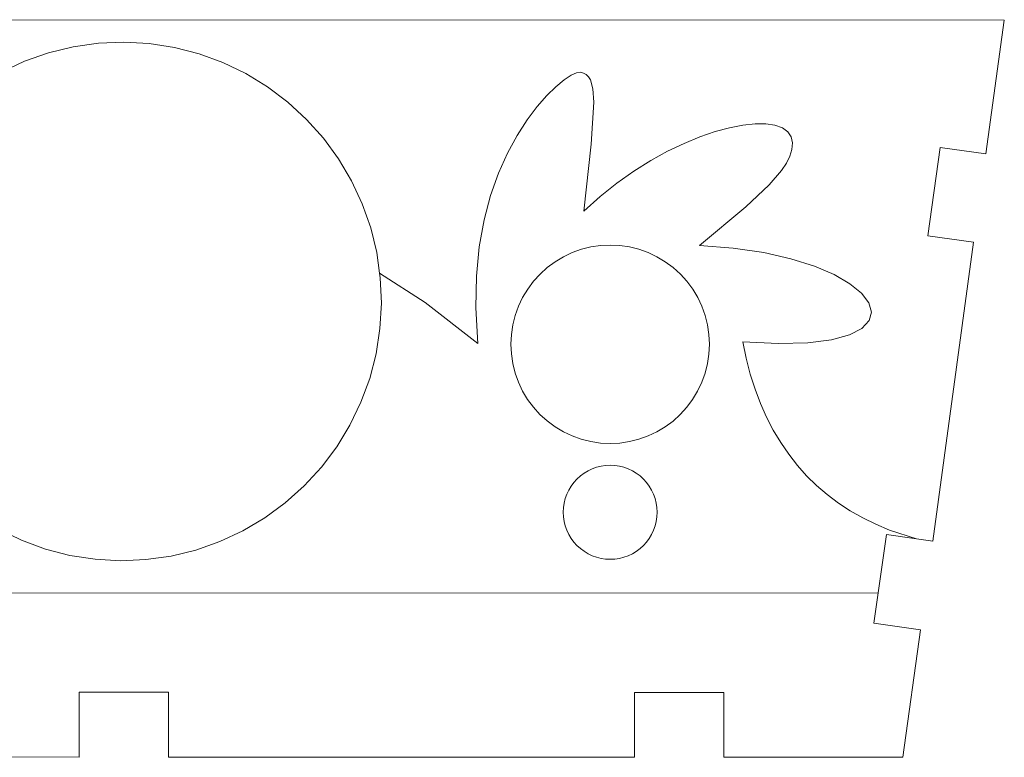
# Model space of a CAD drawing. Header units: millimetres. Extents: x -198 to 278, y -321 to 286.
# Tile 22 of 256: x 92 to 158, y -115 to -65. Entities that reach past the tile are written whole.
import ezdxf

# ---------------------------------------------------------------- set-up
doc = ezdxf.new("R2010")
doc.units = ezdxf.units.MM
doc.header["$MEASUREMENT"] = 0
doc.layers.add('Layer 1', color=7, linetype='Continuous')

msp = doc.modelspace()

# ---------------------------------------------------------------- linework, layer by layer
at = {"layer": 'Layer 1', "color": 175, "lineweight": 9}
msp.add_open_spline([(152.2117, -100.0714), (152.2117, -100.0714), (153.3125, -100.2249), (153.3125, -100.2249), (153.3125, -100.2249), (156.0395, -80.1663), (156.0395, -80.1663), (156.0395, -80.1663), (152.9855, -79.7404), (152.9855, -79.7404), (152.9855, -79.7404), (153.8135, -73.8018), (153.8135, -73.8018), (153.8135, -73.8018), (156.8675, -74.2276), (156.8675, -74.2276), (156.8675, -74.2276), (158.1183, -65.2563), (158.1183, -65.2563), (158.1183, -65.2563), (39.8572, -65.2268), (39.8572, -65.2268), (39.8572, -65.2268), (41.1035, -74.1987), (41.1035, -74.1987), (41.1035, -74.1987), (44.1578, -73.7744), (44.1578, -73.7744), (44.1578, -73.7744), (44.9828, -79.7135), (44.9828, -79.7135), (44.9828, -79.7135), (41.9285, -80.1378), (41.9285, -80.1378), (41.9285, -80.1378), (44.6455, -100.1977), (44.6455, -100.1977), (44.6455, -100.1977), (45.7464, -100.0448), (45.7464, -100.0448), (45.7464, -100.0448), (45.7469, -100.0447), (45.7469, -100.0447), (45.7469, -100.0447), (47.7611, -99.7649), (47.7611, -99.7649), (47.7611, -99.7649), (48.3091, -103.7097), (48.3091, -103.7097), (48.3091, -103.7097), (48.589, -105.7246), (48.589, -105.7246), (48.589, -105.7246), (45.4742, -106.1573), (45.4742, -106.1573), (45.4742, -106.1573), (46.6398, -114.7176), (46.6398, -114.7176), (46.6398, -114.7176), (58.6845, -114.7206), (58.6845, -114.7206), (58.6845, -114.7206), (58.6856, -110.3705), (58.6856, -110.3705), (58.6856, -110.3705), (64.6835, -110.372), (64.6835, -110.372), (64.6835, -110.372), (64.6824, -114.7221), (64.6824, -114.7221), (64.6824, -114.7221), (95.9877, -114.73), (95.9877, -114.73), (95.9877, -114.73), (95.9888, -110.3798), (95.9888, -110.3798), (95.9888, -110.3798), (101.9867, -110.3813), (101.9867, -110.3813), (101.9867, -110.3813), (101.9856, -114.7315), (101.9856, -114.7315), (101.9856, -114.7315), (133.2909, -114.7393), (133.2909, -114.7393), (133.2909, -114.7393), (133.292, -110.3891), (133.292, -110.3891), (133.292, -110.3891), (139.2899, -110.3906), (139.2899, -110.3906), (139.2899, -110.3906), (139.2888, -114.7408), (139.2888, -114.7408), (139.2888, -114.7408), (151.311, -114.7438), (151.311, -114.7438), (151.311, -114.7438), (152.4809, -106.1841), (152.4809, -106.1841), (152.4809, -106.1841), (149.3663, -105.7497), (149.3663, -105.7497), (149.3663, -105.7497), (150.1971, -99.7904), (150.1971, -99.7904), (150.1971, -99.7904), (152.2115, -100.0714), (152.2115, -100.0714), (152.2115, -100.0714), (152.2116, -100.0714), (152.2116, -100.0714), (152.2116, -100.0714), (152.2117, -100.0714), (152.2117, -100.0714)], degree=3, knots=[0, 0, 0, 0, 0.0263158, 0.0263158, 0.0263158, 0.0526316, 0.0526316, 0.0526316, 0.0789474, 0.0789474, 0.0789474, 0.1052632, 0.1052632, 0.1052632, 0.1315789, 0.1315789, 0.1315789, 0.1578947, 0.1578947, 0.1578947, 0.1842105, 0.1842105, 0.1842105, 0.2105263, 0.2105263, 0.2105263, 0.2368421, 0.2368421, 0.2368421, 0.2631579, 0.2631579, 0.2631579, 0.2894737, 0.2894737, 0.2894737, 0.3157895, 0.3157895, 0.3157895, 0.3421053, 0.3421053, 0.3421053, 0.3684211, 0.3684211, 0.3684211, 0.3947368, 0.3947368, 0.3947368, 0.4210526, 0.4210526, 0.4210526, 0.4473684, 0.4473684, 0.4473684, 0.4736842, 0.4736842, 0.4736842, 0.5, 0.5, 0.5, 0.5263158, 0.5263158, 0.5263158, 0.5526316, 0.5526316, 0.5526316, 0.5789474, 0.5789474, 0.5789474, 0.6052632, 0.6052632, 0.6052632, 0.6315789, 0.6315789, 0.6315789, 0.6578947, 0.6578947, 0.6578947, 0.6842105, 0.6842105, 0.6842105, 0.7105263, 0.7105263, 0.7105263, 0.7368421, 0.7368421, 0.7368421, 0.7631579, 0.7631579, 0.7631579, 0.7894737, 0.7894737, 0.7894737, 0.8157895, 0.8157895, 0.8157895, 0.8421053, 0.8421053, 0.8421053, 0.8684211, 0.8684211, 0.8684211, 0.8947368, 0.8947368, 0.8947368, 0.9210526, 0.9210526, 0.9210526, 0.9473684, 0.9473684, 0.9473684, 0.9736842, 0.9736842, 0.9736842, 1, 1, 1, 1], dxfattribs=at)
at = {"layer": 'Layer 1', "color": 240, "lineweight": 9}
for points, knots in [([(116.2839, -84.2556), (116.2839, -84.2556), (116.2112, -82.5492), (116.2112, -82.5492), (116.2112, -82.5492), (116.1673, -82.2395), (116.1673, -82.2395), (116.1673, -82.2395), (115.9717, -80.8581), (115.9717, -80.8581), (115.9717, -80.8581), (115.5675, -79.1987), (115.5675, -79.1987), (115.5675, -79.1987), (115.0026, -77.5868), (115.0026, -77.5868), (115.0026, -77.5868), (114.2825, -76.0381), (114.2825, -76.0381), (114.2825, -76.0381), (113.414, -74.5674), (113.414, -74.5674), (113.414, -74.5674), (112.4055, -73.1889), (112.4055, -73.1889), (112.4055, -73.1889), (111.2668, -71.9159), (111.2668, -71.9159), (111.2668, -71.9159), (110.0088, -70.7607), (110.0088, -70.7607), (110.0088, -70.7607), (108.6436, -69.7343), (108.6436, -69.7343), (108.6436, -69.7343), (107.1844, -68.8466), (107.1844, -68.8466), (107.1844, -68.8466), (105.6452, -68.1063), (105.6452, -68.1063), (105.6452, -68.1063), (104.0409, -67.5204), (104.0409, -67.5204), (104.0409, -67.5204), (102.3868, -67.0946), (102.3868, -67.0946), (102.3868, -67.0946), (100.699, -66.8329), (100.699, -66.8329), (100.699, -66.8329), (98.9937, -66.738), (98.9937, -66.738), (98.9937, -66.738), (97.2872, -66.8106), (97.2872, -66.8106), (97.2872, -66.8106), (95.5961, -67.0502), (95.5961, -67.0502), (95.5961, -67.0502), (93.9366, -67.4543), (93.9366, -67.4543), (93.9366, -67.4543), (92.3248, -68.0192), (92.3248, -68.0192), (92.3248, -68.0192), (90.776, -68.7393), (90.776, -68.7393), (90.776, -68.7393), (89.3053, -69.6078), (89.3053, -69.6078), (89.3053, -69.6078), (87.9268, -70.6163), (87.9268, -70.6163), (87.9268, -70.6163), (86.6538, -71.755), (86.6538, -71.755), (86.6538, -71.755), (85.4985, -73.013), (85.4985, -73.013), (85.4985, -73.013), (84.4722, -74.3781), (84.4722, -74.3781), (84.4722, -74.3781), (83.5845, -75.8374), (83.5845, -75.8374), (83.5845, -75.8374), (82.8442, -77.3765), (82.8442, -77.3765), (82.8442, -77.3765), (82.2583, -78.9809), (82.2583, -78.9809), (82.2583, -78.9809), (81.8324, -80.6349), (81.8324, -80.6349), (81.8324, -80.6349), (81.5708, -82.3227), (81.5708, -82.3227), (81.5708, -82.3227), (81.5675, -82.3807), (81.5675, -82.3807), (81.5675, -82.3807), (81.4758, -84.028), (81.4758, -84.028), (81.4758, -84.028), (81.5484, -85.7345), (81.5484, -85.7345), (81.5484, -85.7345), (81.788, -87.4256), (81.788, -87.4256), (81.788, -87.4256), (82.1922, -89.085), (82.1922, -89.085), (82.1922, -89.085), (82.757, -90.6969), (82.757, -90.6969), (82.757, -90.6969), (83.4772, -92.2456), (83.4772, -92.2456), (83.4772, -92.2456), (84.3456, -93.7163), (84.3456, -93.7163), (84.3456, -93.7163), (85.3541, -95.0948), (85.3541, -95.0948), (85.3541, -95.0948), (86.4928, -96.3678), (86.4928, -96.3678), (86.4928, -96.3678), (87.7508, -97.523), (87.7508, -97.523), (87.7508, -97.523), (89.116, -98.5494), (89.116, -98.5494), (89.116, -98.5494), (90.5752, -99.4371), (90.5752, -99.4371), (90.5752, -99.4371), (92.1144, -100.1774), (92.1144, -100.1774), (92.1144, -100.1774), (93.7188, -100.7633), (93.7188, -100.7633), (93.7188, -100.7633), (95.3728, -101.1891), (95.3728, -101.1891), (95.3728, -101.1891), (97.0606, -101.4508), (97.0606, -101.4508), (97.0606, -101.4508), (98.766, -101.5457), (98.766, -101.5457), (98.766, -101.5457), (100.4724, -101.4731), (100.4724, -101.4731), (100.4724, -101.4731), (102.1635, -101.2335), (102.1635, -101.2335), (102.1635, -101.2335), (103.823, -100.8294), (103.823, -100.8294), (103.823, -100.8294), (105.4349, -100.2645), (105.4349, -100.2645), (105.4349, -100.2645), (106.9836, -99.5444), (106.9836, -99.5444), (106.9836, -99.5444), (108.4543, -98.6759), (108.4543, -98.6759), (108.4543, -98.6759), (109.8328, -97.6674), (109.8328, -97.6674), (109.8328, -97.6674), (111.1058, -96.5287), (111.1058, -96.5287), (111.1058, -96.5287), (112.2611, -95.2707), (112.2611, -95.2707), (112.2611, -95.2707), (113.2875, -93.9056), (113.2875, -93.9056), (113.2875, -93.9056), (114.1751, -92.4464), (114.1751, -92.4464), (114.1751, -92.4464), (114.9155, -90.9072), (114.9155, -90.9072), (114.9155, -90.9072), (115.5014, -89.3028), (115.5014, -89.3028), (115.5014, -89.3028), (115.9272, -87.6488), (115.9272, -87.6488), (115.9272, -87.6488), (116.1889, -85.961), (116.1889, -85.961), (116.1889, -85.961), (116.2839, -84.2556), (116.2839, -84.2556)], [0, 0, 0, 0, 0.0151515, 0.0151515, 0.0151515, 0.030303, 0.030303, 0.030303, 0.0454545, 0.0454545, 0.0454545, 0.0606061, 0.0606061, 0.0606061, 0.0757576, 0.0757576, 0.0757576, 0.0909091, 0.0909091, 0.0909091, 0.1060606, 0.1060606, 0.1060606, 0.1212121, 0.1212121, 0.1212121, 0.1363636, 0.1363636, 0.1363636, 0.1515152, 0.1515152, 0.1515152, 0.1666667, 0.1666667, 0.1666667, 0.1818182, 0.1818182, 0.1818182, 0.1969697, 0.1969697, 0.1969697, 0.2121212, 0.2121212, 0.2121212, 0.2272727, 0.2272727, 0.2272727, 0.2424242, 0.2424242, 0.2424242, 0.2575758, 0.2575758, 0.2575758, 0.2727273, 0.2727273, 0.2727273, 0.2878788, 0.2878788, 0.2878788, 0.3030303, 0.3030303, 0.3030303, 0.3181818, 0.3181818, 0.3181818, 0.3333333, 0.3333333, 0.3333333, 0.3484848, 0.3484848, 0.3484848, 0.3636364, 0.3636364, 0.3636364, 0.3787879, 0.3787879, 0.3787879, 0.3939394, 0.3939394, 0.3939394, 0.4090909, 0.4090909, 0.4090909, 0.4242424, 0.4242424, 0.4242424, 0.4393939, 0.4393939, 0.4393939, 0.4545455, 0.4545455, 0.4545455, 0.469697, 0.469697, 0.469697, 0.4848485, 0.4848485, 0.4848485, 0.5, 0.5, 0.5, 0.5151515, 0.5151515, 0.5151515, 0.530303, 0.530303, 0.530303, 0.5454545, 0.5454545, 0.5454545, 0.5606061, 0.5606061, 0.5606061, 0.5757576, 0.5757576, 0.5757576, 0.5909091, 0.5909091, 0.5909091, 0.6060606, 0.6060606, 0.6060606, 0.6212121, 0.6212121, 0.6212121, 0.6363636, 0.6363636, 0.6363636, 0.6515152, 0.6515152, 0.6515152, 0.6666667, 0.6666667, 0.6666667, 0.6818182, 0.6818182, 0.6818182, 0.6969697, 0.6969697, 0.6969697, 0.7121212, 0.7121212, 0.7121212, 0.7272727, 0.7272727, 0.7272727, 0.7424242, 0.7424242, 0.7424242, 0.7575758, 0.7575758, 0.7575758, 0.7727273, 0.7727273, 0.7727273, 0.7878788, 0.7878788, 0.7878788, 0.8030303, 0.8030303, 0.8030303, 0.8181818, 0.8181818, 0.8181818, 0.8333333, 0.8333333, 0.8333333, 0.8484848, 0.8484848, 0.8484848, 0.8636364, 0.8636364, 0.8636364, 0.8787879, 0.8787879, 0.8787879, 0.8939394, 0.8939394, 0.8939394, 0.9090909, 0.9090909, 0.9090909, 0.9242424, 0.9242424, 0.9242424, 0.9393939, 0.9393939, 0.9393939, 0.9545455, 0.9545455, 0.9545455, 0.969697, 0.969697, 0.969697, 0.9848485, 0.9848485, 0.9848485, 1, 1, 1, 1]), ([(152.2117, -100.0714), (152.2117, -100.0714), (150.4173, -99.4865), (150.4173, -99.4865), (150.4173, -99.4865), (149.4914, -99.0999), (149.4914, -99.0999), (149.4914, -99.0999), (148.6087, -98.6688), (148.6087, -98.6688), (148.6087, -98.6688), (147.7691, -98.1931), (147.7691, -98.1931), (147.7691, -98.1931), (146.9728, -97.673), (146.9728, -97.673), (146.9728, -97.673), (146.2196, -97.1083), (146.2196, -97.1083), (146.2196, -97.1083), (145.5096, -96.4992), (145.5096, -96.4992), (145.5096, -96.4992), (144.8427, -95.8455), (144.8427, -95.8455), (144.8427, -95.8455), (144.219, -95.1473), (144.219, -95.1473), (144.219, -95.1473), (143.6385, -94.4047), (143.6385, -94.4047), (143.6385, -94.4047), (143.1012, -93.6175), (143.1012, -93.6175), (143.1012, -93.6175), (142.607, -92.7859), (142.607, -92.7859), (142.607, -92.7859), (142.156, -91.9097), (142.156, -91.9097), (142.156, -91.9097), (141.7481, -90.9891), (141.7481, -90.9891), (141.7481, -90.9891), (141.3835, -90.0239), (141.3835, -90.0239), (141.3835, -90.0239), (141.062, -89.0142), (141.062, -89.0142), (141.062, -89.0142), (140.7837, -87.9601), (140.7837, -87.9601), (140.7837, -87.9601), (140.5485, -86.8614), (140.5485, -86.8614), (140.5485, -86.8614), (142.9381, -86.9745), (142.9381, -86.9745), (142.9381, -86.9745), (144.9192, -86.9184), (144.9192, -86.9184), (144.9192, -86.9184), (146.506, -86.7145), (146.506, -86.7145), (146.506, -86.7145), (147.7125, -86.3842), (147.7125, -86.3842), (147.7125, -86.3842), (148.5528, -85.9492), (148.5528, -85.9492), (148.5528, -85.9492), (149.0411, -85.4309), (149.0411, -85.4309), (149.0411, -85.4309), (149.1914, -84.8507), (149.1914, -84.8507), (149.1914, -84.8507), (149.0177, -84.2303), (149.0177, -84.2303), (149.0177, -84.2303), (148.5343, -83.591), (148.5343, -83.591), (148.5343, -83.591), (147.7552, -82.9544), (147.7552, -82.9544), (147.7552, -82.9544), (146.6944, -82.342), (146.6944, -82.342), (146.6944, -82.342), (145.3661, -81.7754), (145.3661, -81.7754), (145.3661, -81.7754), (143.7844, -81.2759), (143.7844, -81.2759), (143.7844, -81.2759), (141.9634, -80.865), (141.9634, -80.865), (141.9634, -80.865), (139.917, -80.5644), (139.917, -80.5644), (139.917, -80.5644), (137.6596, -80.3955), (137.6596, -80.3955), (137.6596, -80.3955), (140.7587, -77.7826), (140.7587, -77.7826), (140.7587, -77.7826), (142.3306, -76.3167), (142.3306, -76.3167), (142.3306, -76.3167), (143.1655, -75.3398), (143.1655, -75.3398), (143.1655, -75.3398), (143.4829, -74.8611), (143.4829, -74.8611), (143.4829, -74.8611), (143.7175, -74.3934), (143.7175, -74.3934), (143.7175, -74.3934), (143.8571, -73.9397), (143.8571, -73.9397), (143.8571, -73.9397), (143.8898, -73.5035), (143.8898, -73.5035), (143.8898, -73.5035), (143.8035, -73.0878), (143.8035, -73.0878), (143.8035, -73.0878), (143.5789, -72.7439), (143.5789, -72.7439), (143.5789, -72.7439), (143.2125, -72.4845), (143.2125, -72.4845), (143.2125, -72.4845), (142.7162, -72.3103), (142.7162, -72.3103), (142.7162, -72.3103), (142.102, -72.2218), (142.102, -72.2218), (142.102, -72.2218), (141.3818, -72.2198), (141.3818, -72.2198), (141.3818, -72.2198), (140.5677, -72.3048), (140.5677, -72.3048), (140.5677, -72.3048), (139.6715, -72.4775), (139.6715, -72.4775), (139.6715, -72.4775), (138.7052, -72.7386), (138.7052, -72.7386), (138.7052, -72.7386), (137.6807, -73.0887), (137.6807, -73.0887), (137.6807, -73.0887), (136.61, -73.5285), (136.61, -73.5285), (136.61, -73.5285), (135.505, -74.0585), (135.505, -74.0585), (135.505, -74.0585), (134.3777, -74.6795), (134.3777, -74.6795), (134.3777, -74.6795), (133.2401, -75.3921), (133.2401, -75.3921), (133.2401, -75.3921), (132.104, -76.1969), (132.104, -76.1969), (132.104, -76.1969), (130.9814, -77.0946), (130.9814, -77.0946), (130.9814, -77.0946), (129.8843, -78.0858), (129.8843, -78.0858), (129.8843, -78.0858), (130.3784, -73.5852), (130.3784, -73.5852), (130.3784, -73.5852), (130.5513, -70.7628), (130.5513, -70.7628), (130.5513, -70.7628), (130.4936, -69.8718), (130.4936, -69.8718), (130.4936, -69.8718), (130.3272, -69.2692), (130.3272, -69.2692), (130.3272, -69.2692), (130.2002, -69.0624), (130.2002, -69.0624), (130.2002, -69.0624), (130.0425, -68.9113), (130.0425, -68.9113), (130.0425, -68.9113), (129.8529, -68.8106), (129.8529, -68.8106), (129.8529, -68.8106), (129.6302, -68.7546), (129.6302, -68.7546), (129.6302, -68.7546), (129.3934, -68.7875), (129.3934, -68.7875), (129.3934, -68.7875), (129.0295, -68.9589), (129.0295, -68.9589), (129.0295, -68.9589), (128.5603, -69.2705), (128.5603, -69.2705), (128.5603, -69.2705), (128.0075, -69.724), (128.0075, -69.724), (128.0075, -69.724), (127.3929, -70.3213), (127.3929, -70.3213), (127.3929, -70.3213), (126.7381, -71.0641), (126.7381, -71.0641), (126.7381, -71.0641), (126.065, -71.954), (126.065, -71.954), (126.065, -71.954), (125.3952, -72.9928), (125.3952, -72.9928), (125.3952, -72.9928), (124.7505, -74.1823), (124.7505, -74.1823), (124.7505, -74.1823), (124.1527, -75.5242), (124.1527, -75.5242), (124.1527, -75.5242), (123.6235, -77.0202), (123.6235, -77.0202), (123.6235, -77.0202), (123.1846, -78.6721), (123.1846, -78.6721), (123.1846, -78.6721), (122.8578, -80.4816), (122.8578, -80.4816), (122.8578, -80.4816), (122.6648, -82.4505), (122.6648, -82.4505), (122.6648, -82.4505), (122.6273, -84.5804), (122.6273, -84.5804), (122.6273, -84.5804), (122.7677, -86.9713), (122.7677, -86.9713), (122.7677, -86.9713), (119.2334, -84.2198), (119.2334, -84.2198), (119.2334, -84.2198), (116.1673, -82.2395), (116.1673, -82.2395)], [0, 0, 0, 0, 0.0119048, 0.0119048, 0.0119048, 0.0238095, 0.0238095, 0.0238095, 0.0357143, 0.0357143, 0.0357143, 0.047619, 0.047619, 0.047619, 0.0595238, 0.0595238, 0.0595238, 0.0714286, 0.0714286, 0.0714286, 0.0833333, 0.0833333, 0.0833333, 0.0952381, 0.0952381, 0.0952381, 0.1071429, 0.1071429, 0.1071429, 0.1190476, 0.1190476, 0.1190476, 0.1309524, 0.1309524, 0.1309524, 0.1428571, 0.1428571, 0.1428571, 0.1547619, 0.1547619, 0.1547619, 0.1666667, 0.1666667, 0.1666667, 0.1785714, 0.1785714, 0.1785714, 0.1904762, 0.1904762, 0.1904762, 0.202381, 0.202381, 0.202381, 0.2142857, 0.2142857, 0.2142857, 0.2261905, 0.2261905, 0.2261905, 0.2380952, 0.2380952, 0.2380952, 0.25, 0.25, 0.25, 0.2619048, 0.2619048, 0.2619048, 0.2738095, 0.2738095, 0.2738095, 0.2857143, 0.2857143, 0.2857143, 0.297619, 0.297619, 0.297619, 0.3095238, 0.3095238, 0.3095238, 0.3214286, 0.3214286, 0.3214286, 0.3333333, 0.3333333, 0.3333333, 0.3452381, 0.3452381, 0.3452381, 0.3571429, 0.3571429, 0.3571429, 0.3690476, 0.3690476, 0.3690476, 0.3809524, 0.3809524, 0.3809524, 0.3928571, 0.3928571, 0.3928571, 0.4047619, 0.4047619, 0.4047619, 0.4166667, 0.4166667, 0.4166667, 0.4285714, 0.4285714, 0.4285714, 0.4404762, 0.4404762, 0.4404762, 0.452381, 0.452381, 0.452381, 0.4642857, 0.4642857, 0.4642857, 0.4761905, 0.4761905, 0.4761905, 0.4880952, 0.4880952, 0.4880952, 0.5, 0.5, 0.5, 0.5119048, 0.5119048, 0.5119048, 0.5238095, 0.5238095, 0.5238095, 0.5357143, 0.5357143, 0.5357143, 0.547619, 0.547619, 0.547619, 0.5595238, 0.5595238, 0.5595238, 0.5714286, 0.5714286, 0.5714286, 0.5833333, 0.5833333, 0.5833333, 0.5952381, 0.5952381, 0.5952381, 0.6071429, 0.6071429, 0.6071429, 0.6190476, 0.6190476, 0.6190476, 0.6309524, 0.6309524, 0.6309524, 0.6428571, 0.6428571, 0.6428571, 0.6547619, 0.6547619, 0.6547619, 0.6666667, 0.6666667, 0.6666667, 0.6785714, 0.6785714, 0.6785714, 0.6904762, 0.6904762, 0.6904762, 0.702381, 0.702381, 0.702381, 0.7142857, 0.7142857, 0.7142857, 0.7261905, 0.7261905, 0.7261905, 0.7380952, 0.7380952, 0.7380952, 0.75, 0.75, 0.75, 0.7619048, 0.7619048, 0.7619048, 0.7738095, 0.7738095, 0.7738095, 0.7857143, 0.7857143, 0.7857143, 0.797619, 0.797619, 0.797619, 0.8095238, 0.8095238, 0.8095238, 0.8214286, 0.8214286, 0.8214286, 0.8333333, 0.8333333, 0.8333333, 0.8452381, 0.8452381, 0.8452381, 0.8571429, 0.8571429, 0.8571429, 0.8690476, 0.8690476, 0.8690476, 0.8809524, 0.8809524, 0.8809524, 0.8928571, 0.8928571, 0.8928571, 0.9047619, 0.9047619, 0.9047619, 0.9166667, 0.9166667, 0.9166667, 0.9285714, 0.9285714, 0.9285714, 0.9404762, 0.9404762, 0.9404762, 0.952381, 0.952381, 0.952381, 0.9642857, 0.9642857, 0.9642857, 0.9761905, 0.9761905, 0.9761905, 0.9880952, 0.9880952, 0.9880952, 1, 1, 1, 1]), ([(125.7733, -83.873), (125.7733, -83.873), (125.4936, -84.4641), (125.4936, -84.4641), (125.4936, -84.4641), (125.2732, -85.0797), (125.2732, -85.0797), (125.2732, -85.0797), (125.1141, -85.714), (125.1141, -85.714), (125.1141, -85.714), (125.018, -86.3608), (125.018, -86.3608), (125.018, -86.3608), (124.9857, -87.0139), (124.9857, -87.0139), (124.9857, -87.0139), (125.0177, -87.667), (125.0177, -87.667), (125.0177, -87.667), (125.1135, -88.3139), (125.1135, -88.3139), (125.1135, -88.3139), (125.2722, -88.9482), (125.2722, -88.9482), (125.2722, -88.9482), (125.4923, -89.5639), (125.4923, -89.5639), (125.4923, -89.5639), (125.7718, -90.1551), (125.7718, -90.1551), (125.7718, -90.1551), (126.1078, -90.7161), (126.1078, -90.7161), (126.1078, -90.7161), (126.4972, -91.2414), (126.4972, -91.2414), (126.4972, -91.2414), (126.9362, -91.726), (126.9362, -91.726), (126.9362, -91.726), (127.4206, -92.1653), (127.4206, -92.1653), (127.4206, -92.1653), (127.9458, -92.555), (127.9458, -92.555), (127.9458, -92.555), (128.5065, -92.8913), (128.5065, -92.8913), (128.5065, -92.8913), (129.0976, -93.171), (129.0976, -93.171), (129.0976, -93.171), (129.7132, -93.3915), (129.7132, -93.3915), (129.7132, -93.3915), (130.3475, -93.5505), (130.3475, -93.5505), (130.3475, -93.5505), (130.9943, -93.6466), (130.9943, -93.6466), (130.9943, -93.6466), (131.6474, -93.6789), (131.6474, -93.6789), (131.6474, -93.6789), (132.3006, -93.6469), (132.3006, -93.6469), (132.3006, -93.6469), (132.9474, -93.5512), (132.9474, -93.5512), (132.9474, -93.5512), (133.5818, -93.3924), (133.5818, -93.3924), (133.5818, -93.3924), (134.1975, -93.1723), (134.1975, -93.1723), (134.1975, -93.1723), (134.7887, -92.8929), (134.7887, -92.8929), (134.7887, -92.8929), (135.3497, -92.5568), (135.3497, -92.5568), (135.3497, -92.5568), (135.875, -92.1674), (135.875, -92.1674), (135.875, -92.1674), (136.3596, -91.7284), (136.3596, -91.7284), (136.3596, -91.7284), (136.7989, -91.244), (136.7989, -91.244), (136.7989, -91.244), (137.1886, -90.7189), (137.1886, -90.7189), (137.1886, -90.7189), (137.5249, -90.1581), (137.5249, -90.1581), (137.5249, -90.1581), (137.8046, -89.567), (137.8046, -89.567), (137.8046, -89.567), (138.0251, -88.9514), (138.0251, -88.9514), (138.0251, -88.9514), (138.1841, -88.3171), (138.1841, -88.3171), (138.1841, -88.3171), (138.2802, -87.6703), (138.2802, -87.6703), (138.2802, -87.6703), (138.3125, -87.0172), (138.3125, -87.0172), (138.3125, -87.0172), (138.2806, -86.3641), (138.2806, -86.3641), (138.2806, -86.3641), (138.1848, -85.7172), (138.1848, -85.7172), (138.1848, -85.7172), (138.026, -85.0829), (138.026, -85.0829), (138.026, -85.0829), (137.8059, -84.4672), (137.8059, -84.4672), (137.8059, -84.4672), (137.5265, -83.876), (137.5265, -83.876), (137.5265, -83.876), (137.1904, -83.315), (137.1904, -83.315), (137.1904, -83.315), (136.801, -82.7897), (136.801, -82.7897), (136.801, -82.7897), (136.362, -82.3051), (136.362, -82.3051), (136.362, -82.3051), (135.8776, -81.8658), (135.8776, -81.8658), (135.8776, -81.8658), (135.3525, -81.4761), (135.3525, -81.4761), (135.3525, -81.4761), (134.7917, -81.1398), (134.7917, -81.1398), (134.7917, -81.1398), (134.2006, -80.8601), (134.2006, -80.8601), (134.2006, -80.8601), (133.585, -80.6396), (133.585, -80.6396), (133.585, -80.6396), (132.9507, -80.4806), (132.9507, -80.4806), (132.9507, -80.4806), (132.3039, -80.3845), (132.3039, -80.3845), (132.3039, -80.3845), (131.6508, -80.3522), (131.6508, -80.3522), (131.6508, -80.3522), (130.9977, -80.3842), (130.9977, -80.3842), (130.9977, -80.3842), (130.3508, -80.4799), (130.3508, -80.4799), (130.3508, -80.4799), (129.7164, -80.6387), (129.7164, -80.6387), (129.7164, -80.6387), (129.1007, -80.8588), (129.1007, -80.8588), (129.1007, -80.8588), (128.5095, -81.1382), (128.5095, -81.1382), (128.5095, -81.1382), (127.9485, -81.4743), (127.9485, -81.4743), (127.9485, -81.4743), (127.4232, -81.8637), (127.4232, -81.8637), (127.4232, -81.8637), (126.9386, -82.3027), (126.9386, -82.3027), (126.9386, -82.3027), (126.4993, -82.7871), (126.4993, -82.7871), (126.4993, -82.7871), (126.1097, -83.3122), (126.1097, -83.3122), (126.1097, -83.3122), (125.7733, -83.873), (125.7733, -83.873)], [0, 0, 0, 0, 0.015625, 0.015625, 0.015625, 0.03125, 0.03125, 0.03125, 0.046875, 0.046875, 0.046875, 0.0625, 0.0625, 0.0625, 0.078125, 0.078125, 0.078125, 0.09375, 0.09375, 0.09375, 0.109375, 0.109375, 0.109375, 0.125, 0.125, 0.125, 0.140625, 0.140625, 0.140625, 0.15625, 0.15625, 0.15625, 0.171875, 0.171875, 0.171875, 0.1875, 0.1875, 0.1875, 0.203125, 0.203125, 0.203125, 0.21875, 0.21875, 0.21875, 0.234375, 0.234375, 0.234375, 0.25, 0.25, 0.25, 0.265625, 0.265625, 0.265625, 0.28125, 0.28125, 0.28125, 0.296875, 0.296875, 0.296875, 0.3125, 0.3125, 0.3125, 0.328125, 0.328125, 0.328125, 0.34375, 0.34375, 0.34375, 0.359375, 0.359375, 0.359375, 0.375, 0.375, 0.375, 0.390625, 0.390625, 0.390625, 0.40625, 0.40625, 0.40625, 0.421875, 0.421875, 0.421875, 0.4375, 0.4375, 0.4375, 0.453125, 0.453125, 0.453125, 0.46875, 0.46875, 0.46875, 0.484375, 0.484375, 0.484375, 0.5, 0.5, 0.5, 0.515625, 0.515625, 0.515625, 0.53125, 0.53125, 0.53125, 0.546875, 0.546875, 0.546875, 0.5625, 0.5625, 0.5625, 0.578125, 0.578125, 0.578125, 0.59375, 0.59375, 0.59375, 0.609375, 0.609375, 0.609375, 0.625, 0.625, 0.625, 0.640625, 0.640625, 0.640625, 0.65625, 0.65625, 0.65625, 0.671875, 0.671875, 0.671875, 0.6875, 0.6875, 0.6875, 0.703125, 0.703125, 0.703125, 0.71875, 0.71875, 0.71875, 0.734375, 0.734375, 0.734375, 0.75, 0.75, 0.75, 0.765625, 0.765625, 0.765625, 0.78125, 0.78125, 0.78125, 0.796875, 0.796875, 0.796875, 0.8125, 0.8125, 0.8125, 0.828125, 0.828125, 0.828125, 0.84375, 0.84375, 0.84375, 0.859375, 0.859375, 0.859375, 0.875, 0.875, 0.875, 0.890625, 0.890625, 0.890625, 0.90625, 0.90625, 0.90625, 0.921875, 0.921875, 0.921875, 0.9375, 0.9375, 0.9375, 0.953125, 0.953125, 0.953125, 0.96875, 0.96875, 0.96875, 0.984375, 0.984375, 0.984375, 1, 1, 1, 1]), ([(125.2732, -85.0797), (125.2732, -85.0797), (125.4936, -84.4641), (125.4936, -84.4641), (125.4936, -84.4641), (125.7733, -83.873), (125.7733, -83.873), (125.7733, -83.873), (126.1097, -83.3122), (126.1097, -83.3122), (126.1097, -83.3122), (126.4993, -82.7871), (126.4993, -82.7871), (126.4993, -82.7871), (126.9386, -82.3027), (126.9386, -82.3027), (126.9386, -82.3027), (127.4232, -81.8637), (127.4232, -81.8637), (127.4232, -81.8637), (127.9485, -81.4743), (127.9485, -81.4743), (127.9485, -81.4743), (128.5095, -81.1382), (128.5095, -81.1382), (128.5095, -81.1382), (129.1007, -80.8588), (129.1007, -80.8588), (129.1007, -80.8588), (129.7164, -80.6387), (129.7164, -80.6387), (129.7164, -80.6387), (130.3508, -80.4799), (130.3508, -80.4799), (130.3508, -80.4799), (130.9977, -80.3842), (130.9977, -80.3842), (130.9977, -80.3842), (131.6508, -80.3522), (131.6508, -80.3522), (131.6508, -80.3522), (132.3039, -80.3845), (132.3039, -80.3845), (132.3039, -80.3845), (132.9507, -80.4806), (132.9507, -80.4806), (132.9507, -80.4806), (133.585, -80.6396), (133.585, -80.6396), (133.585, -80.6396), (134.2006, -80.8601), (134.2006, -80.8601), (134.2006, -80.8601), (134.7917, -81.1398), (134.7917, -81.1398), (134.7917, -81.1398), (135.3525, -81.4761), (135.3525, -81.4761), (135.3525, -81.4761), (135.8776, -81.8658), (135.8776, -81.8658), (135.8776, -81.8658), (136.362, -82.3051), (136.362, -82.3051), (136.362, -82.3051), (136.801, -82.7897), (136.801, -82.7897), (136.801, -82.7897), (137.1904, -83.315), (137.1904, -83.315), (137.1904, -83.315), (137.5265, -83.876), (137.5265, -83.876), (137.5265, -83.876), (137.8059, -84.4672), (137.8059, -84.4672), (137.8059, -84.4672), (138.026, -85.0829), (138.026, -85.0829), (138.026, -85.0829), (138.1848, -85.7172), (138.1848, -85.7172), (138.1848, -85.7172), (138.2806, -86.3641), (138.2806, -86.3641), (138.2806, -86.3641), (138.3125, -87.0172), (138.3125, -87.0172), (138.3125, -87.0172), (138.2802, -87.6703), (138.2802, -87.6703), (138.2802, -87.6703), (138.1841, -88.3171), (138.1841, -88.3171), (138.1841, -88.3171), (138.0251, -88.9514), (138.0251, -88.9514), (138.0251, -88.9514), (137.8046, -89.567), (137.8046, -89.567), (137.8046, -89.567), (137.5249, -90.1581), (137.5249, -90.1581), (137.5249, -90.1581), (137.1886, -90.7189), (137.1886, -90.7189), (137.1886, -90.7189), (136.7989, -91.244), (136.7989, -91.244), (136.7989, -91.244), (136.3596, -91.7284), (136.3596, -91.7284), (136.3596, -91.7284), (135.875, -92.1674), (135.875, -92.1674), (135.875, -92.1674), (135.3497, -92.5568), (135.3497, -92.5568), (135.3497, -92.5568), (134.7887, -92.8929), (134.7887, -92.8929), (134.7887, -92.8929), (134.1975, -93.1723), (134.1975, -93.1723), (134.1975, -93.1723), (133.5818, -93.3924), (133.5818, -93.3924), (133.5818, -93.3924), (132.9474, -93.5512), (132.9474, -93.5512), (132.9474, -93.5512), (132.3006, -93.6469), (132.3006, -93.6469), (132.3006, -93.6469), (131.6474, -93.6789), (131.6474, -93.6789), (131.6474, -93.6789), (130.9943, -93.6466), (130.9943, -93.6466), (130.9943, -93.6466), (130.3475, -93.5505), (130.3475, -93.5505), (130.3475, -93.5505), (129.7132, -93.3915), (129.7132, -93.3915), (129.7132, -93.3915), (129.0976, -93.171), (129.0976, -93.171), (129.0976, -93.171), (128.5065, -92.8913), (128.5065, -92.8913), (128.5065, -92.8913), (127.9458, -92.555), (127.9458, -92.555), (127.9458, -92.555), (127.4206, -92.1653), (127.4206, -92.1653), (127.4206, -92.1653), (126.9362, -91.726), (126.9362, -91.726), (126.9362, -91.726), (126.4972, -91.2414), (126.4972, -91.2414), (126.4972, -91.2414), (126.1078, -90.7161), (126.1078, -90.7161), (126.1078, -90.7161), (125.7718, -90.1551), (125.7718, -90.1551), (125.7718, -90.1551), (125.4923, -89.5639), (125.4923, -89.5639), (125.4923, -89.5639), (125.2722, -88.9482), (125.2722, -88.9482), (125.2722, -88.9482), (125.1135, -88.3139), (125.1135, -88.3139), (125.1135, -88.3139), (125.0177, -87.667), (125.0177, -87.667), (125.0177, -87.667), (124.9857, -87.0139), (124.9857, -87.0139), (124.9857, -87.0139), (125.018, -86.3608), (125.018, -86.3608), (125.018, -86.3608), (125.1141, -85.714), (125.1141, -85.714), (125.1141, -85.714), (125.2732, -85.0797), (125.2732, -85.0797)], [0, 0, 0, 0, 0.015625, 0.015625, 0.015625, 0.03125, 0.03125, 0.03125, 0.046875, 0.046875, 0.046875, 0.0625, 0.0625, 0.0625, 0.078125, 0.078125, 0.078125, 0.09375, 0.09375, 0.09375, 0.109375, 0.109375, 0.109375, 0.125, 0.125, 0.125, 0.140625, 0.140625, 0.140625, 0.15625, 0.15625, 0.15625, 0.171875, 0.171875, 0.171875, 0.1875, 0.1875, 0.1875, 0.203125, 0.203125, 0.203125, 0.21875, 0.21875, 0.21875, 0.234375, 0.234375, 0.234375, 0.25, 0.25, 0.25, 0.265625, 0.265625, 0.265625, 0.28125, 0.28125, 0.28125, 0.296875, 0.296875, 0.296875, 0.3125, 0.3125, 0.3125, 0.328125, 0.328125, 0.328125, 0.34375, 0.34375, 0.34375, 0.359375, 0.359375, 0.359375, 0.375, 0.375, 0.375, 0.390625, 0.390625, 0.390625, 0.40625, 0.40625, 0.40625, 0.421875, 0.421875, 0.421875, 0.4375, 0.4375, 0.4375, 0.453125, 0.453125, 0.453125, 0.46875, 0.46875, 0.46875, 0.484375, 0.484375, 0.484375, 0.5, 0.5, 0.5, 0.515625, 0.515625, 0.515625, 0.53125, 0.53125, 0.53125, 0.546875, 0.546875, 0.546875, 0.5625, 0.5625, 0.5625, 0.578125, 0.578125, 0.578125, 0.59375, 0.59375, 0.59375, 0.609375, 0.609375, 0.609375, 0.625, 0.625, 0.625, 0.640625, 0.640625, 0.640625, 0.65625, 0.65625, 0.65625, 0.671875, 0.671875, 0.671875, 0.6875, 0.6875, 0.6875, 0.703125, 0.703125, 0.703125, 0.71875, 0.71875, 0.71875, 0.734375, 0.734375, 0.734375, 0.75, 0.75, 0.75, 0.765625, 0.765625, 0.765625, 0.78125, 0.78125, 0.78125, 0.796875, 0.796875, 0.796875, 0.8125, 0.8125, 0.8125, 0.828125, 0.828125, 0.828125, 0.84375, 0.84375, 0.84375, 0.859375, 0.859375, 0.859375, 0.875, 0.875, 0.875, 0.890625, 0.890625, 0.890625, 0.90625, 0.90625, 0.90625, 0.921875, 0.921875, 0.921875, 0.9375, 0.9375, 0.9375, 0.953125, 0.953125, 0.953125, 0.96875, 0.96875, 0.96875, 0.984375, 0.984375, 0.984375, 1, 1, 1, 1]), ([(130.4454, -95.3782), (130.4454, -95.3782), (130.1655, -95.5105), (130.1655, -95.5105), (130.1655, -95.5105), (129.8999, -95.6696), (129.8999, -95.6696), (129.8999, -95.6696), (129.6511, -95.854), (129.6511, -95.854), (129.6511, -95.854), (129.4216, -96.0619), (129.4216, -96.0619), (129.4216, -96.0619), (129.2136, -96.2912), (129.2136, -96.2912), (129.2136, -96.2912), (129.0291, -96.5399), (129.0291, -96.5399), (129.0291, -96.5399), (128.8698, -96.8054), (128.8698, -96.8054), (128.8698, -96.8054), (128.7374, -97.0853), (128.7374, -97.0853), (128.7374, -97.0853), (128.633, -97.3768), (128.633, -97.3768), (128.633, -97.3768), (128.5577, -97.6772), (128.5577, -97.6772), (128.5577, -97.6772), (128.5122, -97.9835), (128.5122, -97.9835), (128.5122, -97.9835), (128.4969, -98.2927), (128.4969, -98.2927), (128.4969, -98.2927), (128.512, -98.602), (128.512, -98.602), (128.512, -98.602), (128.5574, -98.9083), (128.5574, -98.9083), (128.5574, -98.9083), (128.6325, -99.2087), (128.6325, -99.2087), (128.6325, -99.2087), (128.7368, -99.5002), (128.7368, -99.5002), (128.7368, -99.5002), (128.8691, -99.7802), (128.8691, -99.7802), (128.8691, -99.7802), (129.0282, -100.0458), (129.0282, -100.0458), (129.0282, -100.0458), (129.2126, -100.2946), (129.2126, -100.2946), (129.2126, -100.2946), (129.4205, -100.524), (129.4205, -100.524), (129.4205, -100.524), (129.6499, -100.732), (129.6499, -100.732), (129.6499, -100.732), (129.8985, -100.9166), (129.8985, -100.9166), (129.8985, -100.9166), (130.1641, -101.0758), (130.1641, -101.0758), (130.1641, -101.0758), (130.444, -101.2083), (130.444, -101.2083), (130.444, -101.2083), (130.7355, -101.3127), (130.7355, -101.3127), (130.7355, -101.3127), (131.0358, -101.388), (131.0358, -101.388), (131.0358, -101.388), (131.3421, -101.4335), (131.3421, -101.4335), (131.3421, -101.4335), (131.6514, -101.4488), (131.6514, -101.4488), (131.6514, -101.4488), (131.9606, -101.4336), (131.9606, -101.4336), (131.9606, -101.4336), (132.267, -101.3883), (132.267, -101.3883), (132.267, -101.3883), (132.5673, -101.3131), (132.5673, -101.3131), (132.5673, -101.3131), (132.8589, -101.2089), (132.8589, -101.2089), (132.8589, -101.2089), (133.1388, -101.0766), (133.1388, -101.0766), (133.1388, -101.0766), (133.4045, -100.9174), (133.4045, -100.9174), (133.4045, -100.9174), (133.6532, -100.7331), (133.6532, -100.7331), (133.6532, -100.7331), (133.8827, -100.5252), (133.8827, -100.5252), (133.8827, -100.5252), (134.0907, -100.2958), (134.0907, -100.2958), (134.0907, -100.2958), (134.2752, -100.0471), (134.2752, -100.0471), (134.2752, -100.0471), (134.4345, -99.7816), (134.4345, -99.7816), (134.4345, -99.7816), (134.567, -99.5017), (134.567, -99.5017), (134.567, -99.5017), (134.6713, -99.2102), (134.6713, -99.2102), (134.6713, -99.2102), (134.7467, -98.9099), (134.7467, -98.9099), (134.7467, -98.9099), (134.7922, -98.6036), (134.7922, -98.6036), (134.7922, -98.6036), (134.8074, -98.2943), (134.8074, -98.2943), (134.8074, -98.2943), (134.7923, -97.985), (134.7923, -97.985), (134.7923, -97.985), (134.747, -97.6787), (134.747, -97.6787), (134.747, -97.6787), (134.6718, -97.3784), (134.6718, -97.3784), (134.6718, -97.3784), (134.5676, -97.0868), (134.5676, -97.0868), (134.5676, -97.0868), (134.4352, -96.8068), (134.4352, -96.8068), (134.4352, -96.8068), (134.2761, -96.5412), (134.2761, -96.5412), (134.2761, -96.5412), (134.0917, -96.2925), (134.0917, -96.2925), (134.0917, -96.2925), (133.8838, -96.063), (133.8838, -96.063), (133.8838, -96.063), (133.6545, -95.855), (133.6545, -95.855), (133.6545, -95.855), (133.4058, -95.6705), (133.4058, -95.6705), (133.4058, -95.6705), (133.1403, -95.5112), (133.1403, -95.5112), (133.1403, -95.5112), (132.8604, -95.3788), (132.8604, -95.3788), (132.8604, -95.3788), (132.5689, -95.2744), (132.5689, -95.2744), (132.5689, -95.2744), (132.2685, -95.1991), (132.2685, -95.1991), (132.2685, -95.1991), (131.9622, -95.1535), (131.9622, -95.1535), (131.9622, -95.1535), (131.653, -95.1383), (131.653, -95.1383), (131.653, -95.1383), (131.3437, -95.1534), (131.3437, -95.1534), (131.3437, -95.1534), (131.0374, -95.1987), (131.0374, -95.1987), (131.0374, -95.1987), (130.737, -95.2739), (130.737, -95.2739), (130.737, -95.2739), (130.4454, -95.3782), (130.4454, -95.3782)], [0, 0, 0, 0, 0.015625, 0.015625, 0.015625, 0.03125, 0.03125, 0.03125, 0.046875, 0.046875, 0.046875, 0.0625, 0.0625, 0.0625, 0.078125, 0.078125, 0.078125, 0.09375, 0.09375, 0.09375, 0.109375, 0.109375, 0.109375, 0.125, 0.125, 0.125, 0.140625, 0.140625, 0.140625, 0.15625, 0.15625, 0.15625, 0.171875, 0.171875, 0.171875, 0.1875, 0.1875, 0.1875, 0.203125, 0.203125, 0.203125, 0.21875, 0.21875, 0.21875, 0.234375, 0.234375, 0.234375, 0.25, 0.25, 0.25, 0.265625, 0.265625, 0.265625, 0.28125, 0.28125, 0.28125, 0.296875, 0.296875, 0.296875, 0.3125, 0.3125, 0.3125, 0.328125, 0.328125, 0.328125, 0.34375, 0.34375, 0.34375, 0.359375, 0.359375, 0.359375, 0.375, 0.375, 0.375, 0.390625, 0.390625, 0.390625, 0.40625, 0.40625, 0.40625, 0.421875, 0.421875, 0.421875, 0.4375, 0.4375, 0.4375, 0.453125, 0.453125, 0.453125, 0.46875, 0.46875, 0.46875, 0.484375, 0.484375, 0.484375, 0.5, 0.5, 0.5, 0.515625, 0.515625, 0.515625, 0.53125, 0.53125, 0.53125, 0.546875, 0.546875, 0.546875, 0.5625, 0.5625, 0.5625, 0.578125, 0.578125, 0.578125, 0.59375, 0.59375, 0.59375, 0.609375, 0.609375, 0.609375, 0.625, 0.625, 0.625, 0.640625, 0.640625, 0.640625, 0.65625, 0.65625, 0.65625, 0.671875, 0.671875, 0.671875, 0.6875, 0.6875, 0.6875, 0.703125, 0.703125, 0.703125, 0.71875, 0.71875, 0.71875, 0.734375, 0.734375, 0.734375, 0.75, 0.75, 0.75, 0.765625, 0.765625, 0.765625, 0.78125, 0.78125, 0.78125, 0.796875, 0.796875, 0.796875, 0.8125, 0.8125, 0.8125, 0.828125, 0.828125, 0.828125, 0.84375, 0.84375, 0.84375, 0.859375, 0.859375, 0.859375, 0.875, 0.875, 0.875, 0.890625, 0.890625, 0.890625, 0.90625, 0.90625, 0.90625, 0.921875, 0.921875, 0.921875, 0.9375, 0.9375, 0.9375, 0.953125, 0.953125, 0.953125, 0.96875, 0.96875, 0.96875, 0.984375, 0.984375, 0.984375, 1, 1, 1, 1]), ([(128.7374, -97.0853), (128.7374, -97.0853), (128.8698, -96.8054), (128.8698, -96.8054), (128.8698, -96.8054), (129.0291, -96.5399), (129.0291, -96.5399), (129.0291, -96.5399), (129.2136, -96.2912), (129.2136, -96.2912), (129.2136, -96.2912), (129.4216, -96.0619), (129.4216, -96.0619), (129.4216, -96.0619), (129.6511, -95.854), (129.6511, -95.854), (129.6511, -95.854), (129.8999, -95.6696), (129.8999, -95.6696), (129.8999, -95.6696), (130.1655, -95.5105), (130.1655, -95.5105), (130.1655, -95.5105), (130.4454, -95.3781), (130.4454, -95.3781), (130.4454, -95.3781), (130.737, -95.2739), (130.737, -95.2739), (130.737, -95.2739), (131.0374, -95.1987), (131.0374, -95.1987), (131.0374, -95.1987), (131.3437, -95.1534), (131.3437, -95.1534), (131.3437, -95.1534), (131.653, -95.1383), (131.653, -95.1383), (131.653, -95.1383), (131.9622, -95.1535), (131.9622, -95.1535), (131.9622, -95.1535), (132.2685, -95.1991), (132.2685, -95.1991), (132.2685, -95.1991), (132.5689, -95.2744), (132.5689, -95.2744), (132.5689, -95.2744), (132.8604, -95.3788), (132.8604, -95.3788), (132.8604, -95.3788), (133.1403, -95.5112), (133.1403, -95.5112), (133.1403, -95.5112), (133.4058, -95.6705), (133.4058, -95.6705), (133.4058, -95.6705), (133.6545, -95.855), (133.6545, -95.855), (133.6545, -95.855), (133.8838, -96.063), (133.8838, -96.063), (133.8838, -96.063), (134.0917, -96.2925), (134.0917, -96.2925), (134.0917, -96.2925), (134.2761, -96.5412), (134.2761, -96.5412), (134.2761, -96.5412), (134.4352, -96.8068), (134.4352, -96.8068), (134.4352, -96.8068), (134.5676, -97.0868), (134.5676, -97.0868), (134.5676, -97.0868), (134.6718, -97.3784), (134.6718, -97.3784), (134.6718, -97.3784), (134.747, -97.6787), (134.747, -97.6787), (134.747, -97.6787), (134.7923, -97.985), (134.7923, -97.985), (134.7923, -97.985), (134.8074, -98.2943), (134.8074, -98.2943), (134.8074, -98.2943), (134.7922, -98.6036), (134.7922, -98.6036), (134.7922, -98.6036), (134.7467, -98.9098), (134.7467, -98.9098), (134.7467, -98.9098), (134.6713, -99.2102), (134.6713, -99.2102), (134.6713, -99.2102), (134.567, -99.5017), (134.567, -99.5017), (134.567, -99.5017), (134.4345, -99.7816), (134.4345, -99.7816), (134.4345, -99.7816), (134.2752, -100.0471), (134.2752, -100.0471), (134.2752, -100.0471), (134.0907, -100.2958), (134.0907, -100.2958), (134.0907, -100.2958), (133.8827, -100.5252), (133.8827, -100.5252), (133.8827, -100.5252), (133.6532, -100.7331), (133.6532, -100.7331), (133.6532, -100.7331), (133.4045, -100.9174), (133.4045, -100.9174), (133.4045, -100.9174), (133.1388, -101.0766), (133.1388, -101.0766), (133.1388, -101.0766), (132.8589, -101.2089), (132.8589, -101.2089), (132.8589, -101.2089), (132.5673, -101.3131), (132.5673, -101.3131), (132.5673, -101.3131), (132.267, -101.3883), (132.267, -101.3883), (132.267, -101.3883), (131.9606, -101.4336), (131.9606, -101.4336), (131.9606, -101.4336), (131.6514, -101.4488), (131.6514, -101.4488), (131.6514, -101.4488), (131.3421, -101.4335), (131.3421, -101.4335), (131.3421, -101.4335), (131.0358, -101.388), (131.0358, -101.388), (131.0358, -101.388), (130.7355, -101.3127), (130.7355, -101.3127), (130.7355, -101.3127), (130.444, -101.2083), (130.444, -101.2083), (130.444, -101.2083), (130.1641, -101.0758), (130.1641, -101.0758), (130.1641, -101.0758), (129.8985, -100.9166), (129.8985, -100.9166), (129.8985, -100.9166), (129.6499, -100.732), (129.6499, -100.732), (129.6499, -100.732), (129.4205, -100.524), (129.4205, -100.524), (129.4205, -100.524), (129.2126, -100.2946), (129.2126, -100.2946), (129.2126, -100.2946), (129.0282, -100.0458), (129.0282, -100.0458), (129.0282, -100.0458), (128.8691, -99.7802), (128.8691, -99.7802), (128.8691, -99.7802), (128.7368, -99.5002), (128.7368, -99.5002), (128.7368, -99.5002), (128.6325, -99.2087), (128.6325, -99.2087), (128.6325, -99.2087), (128.5574, -98.9083), (128.5574, -98.9083), (128.5574, -98.9083), (128.512, -98.602), (128.512, -98.602), (128.512, -98.602), (128.4969, -98.2927), (128.4969, -98.2927), (128.4969, -98.2927), (128.5122, -97.9835), (128.5122, -97.9835), (128.5122, -97.9835), (128.5577, -97.6772), (128.5577, -97.6772), (128.5577, -97.6772), (128.633, -97.3768), (128.633, -97.3768), (128.633, -97.3768), (128.7374, -97.0853), (128.7374, -97.0853)], [0, 0, 0, 0, 0.015625, 0.015625, 0.015625, 0.03125, 0.03125, 0.03125, 0.046875, 0.046875, 0.046875, 0.0625, 0.0625, 0.0625, 0.078125, 0.078125, 0.078125, 0.09375, 0.09375, 0.09375, 0.109375, 0.109375, 0.109375, 0.125, 0.125, 0.125, 0.140625, 0.140625, 0.140625, 0.15625, 0.15625, 0.15625, 0.171875, 0.171875, 0.171875, 0.1875, 0.1875, 0.1875, 0.203125, 0.203125, 0.203125, 0.21875, 0.21875, 0.21875, 0.234375, 0.234375, 0.234375, 0.25, 0.25, 0.25, 0.265625, 0.265625, 0.265625, 0.28125, 0.28125, 0.28125, 0.296875, 0.296875, 0.296875, 0.3125, 0.3125, 0.3125, 0.328125, 0.328125, 0.328125, 0.34375, 0.34375, 0.34375, 0.359375, 0.359375, 0.359375, 0.375, 0.375, 0.375, 0.390625, 0.390625, 0.390625, 0.40625, 0.40625, 0.40625, 0.421875, 0.421875, 0.421875, 0.4375, 0.4375, 0.4375, 0.453125, 0.453125, 0.453125, 0.46875, 0.46875, 0.46875, 0.484375, 0.484375, 0.484375, 0.5, 0.5, 0.5, 0.515625, 0.515625, 0.515625, 0.53125, 0.53125, 0.53125, 0.546875, 0.546875, 0.546875, 0.5625, 0.5625, 0.5625, 0.578125, 0.578125, 0.578125, 0.59375, 0.59375, 0.59375, 0.609375, 0.609375, 0.609375, 0.625, 0.625, 0.625, 0.640625, 0.640625, 0.640625, 0.65625, 0.65625, 0.65625, 0.671875, 0.671875, 0.671875, 0.6875, 0.6875, 0.6875, 0.703125, 0.703125, 0.703125, 0.71875, 0.71875, 0.71875, 0.734375, 0.734375, 0.734375, 0.75, 0.75, 0.75, 0.765625, 0.765625, 0.765625, 0.78125, 0.78125, 0.78125, 0.796875, 0.796875, 0.796875, 0.8125, 0.8125, 0.8125, 0.828125, 0.828125, 0.828125, 0.84375, 0.84375, 0.84375, 0.859375, 0.859375, 0.859375, 0.875, 0.875, 0.875, 0.890625, 0.890625, 0.890625, 0.90625, 0.90625, 0.90625, 0.921875, 0.921875, 0.921875, 0.9375, 0.9375, 0.9375, 0.953125, 0.953125, 0.953125, 0.96875, 0.96875, 0.96875, 0.984375, 0.984375, 0.984375, 1, 1, 1, 1])]:
    msp.add_open_spline(points, degree=3, knots=knots, dxfattribs=at)
msp.add_open_spline([(149.6371, -103.735), (149.6371, -103.735), (48.3091, -103.7097), (48.3091, -103.7097)], degree=3, dxfattribs=at)

doc.saveas('drawing.dxf')
